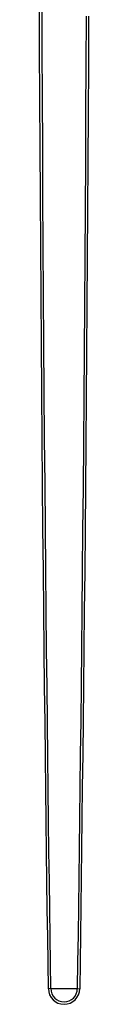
# Model space of a CAD drawing. Header units: centimetres. Extents: x 22052 to 56535, y 76485 to 78519.
# Tile 62 of 235: x 35530.02 to 35531.32, y 77813.19 to 77839.33. Entities that reach past the tile are written whole.
import ezdxf

# ---------------------------------------------------------------- set-up
doc = ezdxf.new("R2010")
doc.units = ezdxf.units.CM
doc.layers.add('$_urządzenia', color=250, linetype='Continuous')

# ---------------------------------------------------------------- blocks, each defined once
blk = doc.blocks.new('A$C92957c0b')
at = {"layer": '$_urządzenia'}
for p, q in [((-3.51, -854), (-4.15, -854.02)), ((-3.51, -854), (3.51, -854)), ((3.51, -854), (4.15, -854.02))]:
    blk.add_line(p, q, dxfattribs=at)
for points in [[(-4.15, -854.02), (-4.25, -847.27), (-4.34, -840.26), (-4.44, -832.98), (-4.54, -825.46), (-4.64, -817.67), (-4.74, -809.58), (-4.84, -801.18), (-4.95, -792.47), (-5.05, -783.38), (-5.16, -773.91), (-5.27, -764.06), (-5.37, -753.76), (-5.48, -742.97), (-5.59, -731.74), (-5.7, -720.1), (-5.8, -708.02), (-5.91, -695.53), (-6.01, -682.85), (-6.1, -669.96), (-6.19, -656.87), (-6.27, -643.77), (-6.35, -630.7), (-6.42, -617.61), (-6.48, -604.57), (-6.53, -591.61)], [(-3.51, -854), (-3.61, -847.25), (-3.7, -840.24), (-3.8, -832.96), (-3.9, -825.44), (-4, -817.66), (-4.1, -809.56), (-4.2, -801.16), (-4.31, -792.45), (-4.41, -783.36), (-4.52, -773.89), (-4.62, -764.04), (-4.73, -753.74), (-4.84, -742.95), (-4.94, -731.72), (-5.05, -720.08), (-5.15, -708), (-5.25, -695.52), (-5.35, -682.83), (-5.44, -669.95), (-5.52, -656.86), (-5.6, -643.76), (-5.67, -630.68), (-5.74, -617.6), (-5.8, -604.55), (-5.85, -591.59)], [(5.83, -595.85), (5.78, -608.78), (5.72, -621.66), (5.65, -634.48), (5.58, -647.23), (5.5, -659.92), (5.42, -672.53), (5.33, -684.96), (5.24, -697.23), (5.14, -709.31), (5.04, -721.03), (4.94, -732.33), (4.83, -743.26), (4.73, -753.78), (4.62, -763.87), (4.52, -773.56), (4.42, -782.9), (4.31, -791.87), (4.21, -800.49), (4.11, -808.83), (4.01, -816.89), (3.91, -824.67), (3.81, -832.26), (3.71, -839.7), (3.61, -846.94), (3.51, -854)], [(6.51, -595.86), (6.46, -608.79), (6.4, -621.67), (6.33, -634.49), (6.25, -647.24), (6.17, -659.93), (6.08, -672.55), (5.99, -684.98), (5.89, -697.25), (5.79, -709.33), (5.69, -721.05), (5.59, -732.34), (5.48, -743.27), (5.37, -753.8), (5.27, -763.89), (5.16, -773.58), (5.06, -782.91), (4.95, -791.89), (4.85, -800.5), (4.75, -808.85), (4.65, -816.91), (4.55, -824.69), (4.45, -832.28), (4.35, -839.71), (4.25, -846.96), (4.15, -854.02)]]:
    blk.add_lwpolyline(points, dxfattribs=at)
for radius, start, end in [(4.15, 180.2442, 359.7558), (3.51, 180, 0)]:
    blk.add_arc((0, -854), radius, start, end, dxfattribs=at)

msp = doc.modelspace()

# ---------------------------------------------------------------- block references
at = {"layer": '$_urządzenia', "xscale": 0.1, "yscale": 0.1, "zscale": 0.1}
msp.add_blockref('A$C92957c0b', (35530.67, 77899.01), dxfattribs=at)

doc.saveas('drawing.dxf')
